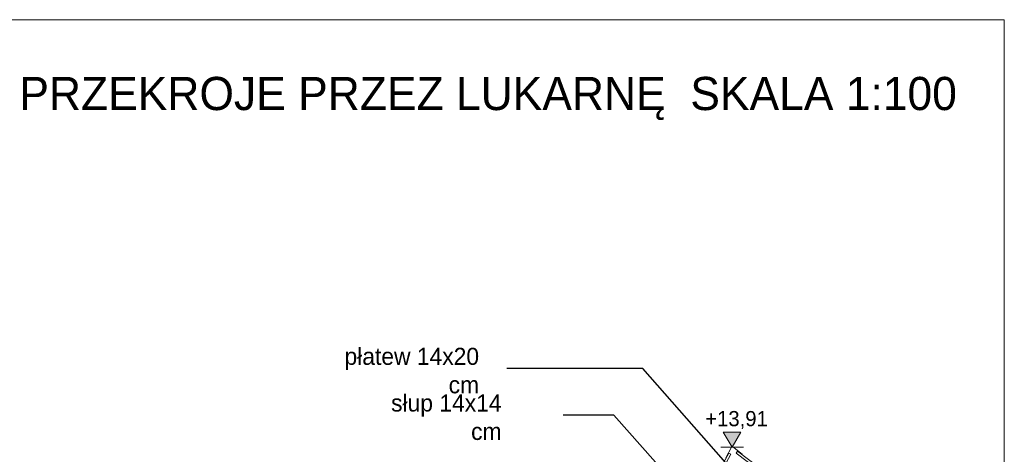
# Model space of a CAD drawing. Extents: x -613240 to -325500, y -25863 to 152403.
# Tile 140 of 254: x -335880 to -325500, y 1502 to 6087. Entities that reach past the tile are written whole.
import ezdxf

# ---------------------------------------------------------------- set-up
doc = ezdxf.new("R2010")
doc.units = 0
doc.header["$MEASUREMENT"] = 0
for name, color, linetype, lineweight in [('Arch dachowki_Nr_Pióra__21', 7, 'Continuous', 9), ('Arch opisy_Nr_Pióra__21', 7, 'Continuous', 9), ('ARCH TABELA_Nr_Pióra__21', 7, 'Continuous', 9), ('INWENT OPISY_Nr_Pióra__21', 7, 'Continuous', 9), ('INWENT WYMIARY_Nr_Pióra__21', 7, 'Continuous', 9)]:
    doc.layers.add(name, color=color, linetype=linetype, lineweight=lineweight)
doc.layers.add('INWENT WYMIARY', color=7, linetype='Continuous')
doc.styles.add('GENERATED_STYLE_1', font='txt')
doc.styles.add('GENERATED_STYLE_4', font='txt')
doc.styles.add('GENERATED_STYLE_6', font='txt')
doc.dimstyles.new('GENERATED_STYLE__8', dxfattribs={"dimtxt": 0.18, "dimasz": 182.4, "dimexe": 0.18, "dimexo": 0.0625, "dimgap": 0.09, "dimtad": 0, "dimtih": 1, "dimtoh": 1, "dimdec": 4, "dimzin": 0, "dimdsep": 46, "dimcen": 0.09, "dimadec": 0, "dimazin": 0, "dimtfac": 1, "dimtdec": 4, "dimtmove": 0, "dimatfit": 3, "dimldrblk": 'ARROWHEAD_5', "dimfxl": 0, "dimtolj": 1, "dimtzin": 0, "dimarcsym": 0})

# ---------------------------------------------------------------- blocks, each defined once
blk = doc.blocks.new('Wymiary_36', base_point=(-328369, 1577))
at = {"layer": 'INWENT WYMIARY_Nr_Pióra__21', "linetype": 'Continuous'}
blk.add_hatch(color=256, dxfattribs=at).paths.add_polyline_path([(-328369, 1577), (-328462, 1737), (-328276, 1737)], flags=0)
for p, q in [((-328369, 1577), (-328462, 1737)), ((-328462, 1737), (-328276, 1737)), ((-328276, 1737), (-328369, 1577)), ((-328369, 1577), (-328489, 1577)), ((-328369, 1577), (-328249, 1577))]:
    blk.add_line(p, q, dxfattribs=at)
at = {"layer": 'INWENT WYMIARY_Nr_Pióra__21', "insert": (-328653, 1769), "char_height": 160, "attachment_point": 7, "style": 'GENERATED_STYLE_1'}
blk.add_mtext('{+13,91}', dxfattribs=at)
blk = doc.blocks.new('ARROWHEAD_5')
at = {"color": 0, "linetype": 'Continuous', "lineweight": 0}
blk.add_line((0, 0), (-1, 0), dxfattribs=at)
blk.add_solid([(-1, 0.2679), (0, 0), (-1, -0.2679), (-1, 0.2679)], dxfattribs=at)

msp = doc.modelspace()

# ---------------------------------------------------------------- linework, layer by layer
at = {"layer": 'Arch dachowki_Nr_Pióra__21', "linetype": 'Continuous'}
for p, q in [((-328435.9, 1465.6), (-328375.9, 1577.2)), ((-328375.9, 1586.5), (-328375.9, 1577.2)), ((-328370.9, 1586.5), (-328375.9, 1586.5)), ((-328370.9, 1586.5), (-328365.9, 1586.5)), ((-328365.9, 1586.5), (-328365.9, 1582.6)), ((-328262.7, 1502.2), (-328365.9, 1582.6)), ((-329874.8, -1125.5), (-328403.5, 1514.7)), ((-328479.9, 1377.6), (-328403.5, 1514.7)), ((-328457.7, 1366.1), (-328381.7, 1502.5)), ((-328381.7, 1502.5), (-328403.5, 1514.7)), ((-328327.1, 1514), (-328312.1, 1534)), ((-327913.7, 1202.3), (-328327.1, 1514)), ((-327913.7, 1233.6), (-328312.1, 1534))]:
    msp.add_line(p, q, dxfattribs=at)
at = {"layer": 'ARCH TABELA_Nr_Pióra__21', "linetype": 'Continuous'}
for p, q in [((-366249.6, 6086.6), (-325499.6, 6086.6)), ((-325499.6, 6086.6), (-325499.6, -22363.4))]:
    msp.add_line(p, q, dxfattribs=at)

# ---------------------------------------------------------------- block references
at = {"layer": 'INWENT WYMIARY', "linetype": 'Continuous'}
msp.add_blockref('Wymiary_36', (-328368.9, 1576.7), dxfattribs=at)

# ---------------------------------------------------------------- texts
at = {"layer": 'Arch opisy_Nr_Pióra__21', "linetype": 'Continuous', "insert": (-325999.6, 5483), "char_height": 350, "attachment_point": 3, "style": 'GENERATED_STYLE_6'}
msp.add_mtext('{PRZEKROJE PRZEZ LUKARNĘ  SKALA 1:100}', dxfattribs=at)
at = {"layer": 'INWENT OPISY_Nr_Pióra__21', "linetype": 'Continuous', "char_height": 180, "attachment_point": 6, "style": 'GENERATED_STYLE_4'}
for s, insert, width in [('{płatew 14x20 cm}', (-331037, 2384.1), 1558.59), ('{słup 14x14 cm}', (-330800.2, 1892), 1340.05)]:
    msp.add_mtext(s, dxfattribs=dict(at, insert=insert, width=width))

# ---------------------------------------------------------------- leaders
at = {"layer": 'INWENT OPISY_Nr_Pióra__21', "linetype": 'Continuous', "annotation_type": 0, "has_hookline": 1, "hookline_direction": 1}
for points, text_width in [([(-328256.3, 1210.4), (-329311, 2408), (-330743.6, 2408)], 1337.1), ([(-328256.3, 384), (-329615.4, 1915.9), (-330151, 1915.9)], 762.9)]:
    msp.add_leader(points, dimstyle='GENERATED_STYLE__8', dxfattribs=dict(at, text_width=text_width))

doc.saveas('drawing.dxf')
